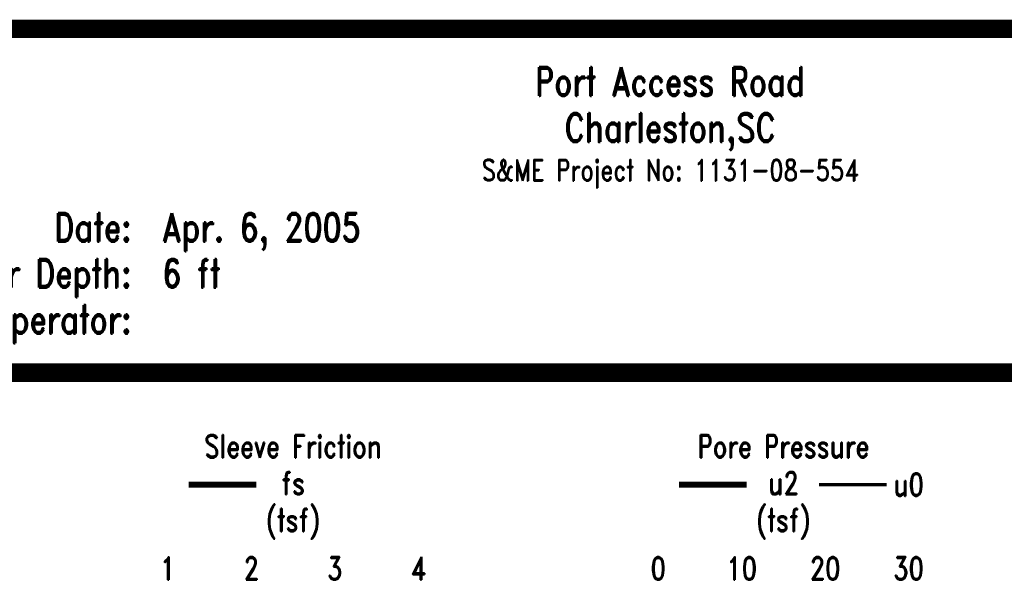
# Model space of a CAD drawing. Extents: x 0 to 10.2, y 0 to 7.6.
# Tile 5 of 8: x 1.8 to 5, y 5.8 to 7.6. Entities that reach past the tile are written whole.
import ezdxf
from ezdxf.enums import TextEntityAlignment as Align

# ---------------------------------------------------------------- set-up
doc = ezdxf.new("R2010")
doc.units = 0
doc.linetypes.add('Dash', pattern=[0.12, 0.08, -0.04])
doc.linetypes.add('Solid', pattern=[0])
doc.layers.get('0').update_dxf_attribs({"linetype": 'Solid'})
doc.styles.add('ROMAND', font='romand', dxfattribs={"height": 1})

msp = doc.modelspace()

# ---------------------------------------------------------------- linework, layer by layer
at = {"color": 7, "linetype": 'Solid'}
for points, const_width in [([(0, 0), (10.15, 0), (10.15, 7.625), (0, 7.625), (0, 0)], 0.015), ([(0, 0), (10.15, 0), (10.15, 7.625), (0, 7.625), (0, 0)], 0.015), ([(0, 0), (10.15, 0), (10.15, 7.625), (0, 7.625), (0, 0)], 0.015), ([(0, 0), (10.15, 0), (10.15, 7.625), (0, 7.625), (0, 0)], 0.015), ([(0, 0), (10.15, 0), (10.15, 7.625), (0, 7.625), (0, 0)], 0.015), ([(0, 0), (10.15, 0), (10.15, 7.625), (0, 7.625), (0, 0)], 0.015), ([(0, 0), (10.15, 0), (10.15, 7.625), (0, 7.625), (0, 0)], 0.015), ([(0, 0), (10.15, 0), (10.15, 7.625), (0, 7.625), (0, 0)], 0.015), ([(0, 0), (10.15, 0), (10.15, 7.625), (0, 7.625), (0, 0)], 0.015), ([(0, 0), (10.15, 0), (10.15, 7.625), (0, 7.625), (0, 0)], 0.015), ([(0, 0), (10.15, 0), (10.15, 7.625), (0, 7.625), (0, 0)], 0.015), ([(0, 0), (10.15, 0), (10.15, 7.625), (0, 7.625), (0, 0)], 0.015), ([(0, 0), (10.15, 0), (10.15, 7.625), (0, 7.625), (0, 0)], 0.015), ([(0, 0), (10.15, 0), (10.15, 7.625), (0, 7.625), (0, 0)], 0.015), ([(0, 0), (10.15, 0), (10.15, 7.625), (0, 7.625), (0, 0)], 0.015), ([(0, 0), (10.15, 0), (10.15, 7.625), (0, 7.625), (0, 0)], 0.015), ([(0, 0), (10.15, 0), (10.15, 7.625), (0, 7.625), (0, 0)], 0.015), ([(0, 0), (10.15, 0), (10.15, 7.625), (0, 7.625), (0, 0)], 0.015), ([(0, 0), (10.15, 0), (10.15, 7.625), (0, 7.625), (0, 0)], 0.015), ([(0, 0), (10.15, 0), (10.15, 7.625), (0, 7.625), (0, 0)], 0.015), ([(0, 0), (10.15, 0), (10.15, 7.625), (0, 7.625), (0, 0)], 0.015), ([(0, 0), (10.15, 0), (10.15, 7.625), (0, 7.625), (0, 0)], 0.015), ([(0.015, 7.62), (10.135, 7.62)], 0.03), ([(0.015, 7.59), (10.135, 7.59)], 0.03), ([(0.015, 6.5), (10.135, 6.5)], 0.03), ([(0.015, 6.47), (10.135, 6.47)], 0.03)]:
    msp.add_lwpolyline(points, dxfattribs=dict(at, const_width=const_width))
at = {"color": 96, "linetype": 'Solid', "const_width": 0.02}
msp.add_lwpolyline([(2.338, 6.12), (2.558, 6.12)], dxfattribs=at)
at = {"color": 132, "linetype": 'Solid', "const_width": 0.02}
msp.add_lwpolyline([(3.936, 6.12), (4.156, 6.12)], dxfattribs=at)
at = {"color": 132, "linetype": 'Dash', "const_width": 0.01}
msp.add_lwpolyline([(4.3919, 6.12), (4.6119, 6.12)], dxfattribs=at)

# ---------------------------------------------------------------- texts
at = {"color": 7, "style": 'ROMAND', "width": 0.78}
for s, height, p in [('Port Access Road', 0.093, (3.9068, 7.48)), ('Charleston,SC', 0.093, (3.9068, 7.33)), ('S&ME Project No: 1131-08-554', 0.06975, (3.9068, 7.18))]:
    msp.add_text(s, height=height, dxfattribs=at).set_placement(p, align=Align.TOP_CENTER)
for s, p in [('Date:', (2.1516, 7.005)), ('Estimated Water Depth:', (2.1516, 6.855)), ('Rig/Operator:', (2.1516, 6.705))]:
    msp.add_text(s, height=0.093, dxfattribs=at).set_placement(p, align=Align.TOP_RIGHT)
for s, p in [('Apr. 6, 2005', (2.2516, 7.005)), ('6 ft', (2.2516, 6.855))]:
    msp.add_text(s, height=0.093, dxfattribs=at).set_placement(p, align=Align.TOP_LEFT)
for s, p in [('Sleeve Friction', (2.678, 6.245)), ('Pore Pressure', (4.276, 6.245)), ('fs', (2.678, 6.125)), ('u2', (4.276, 6.125)), ('u0', (4.684, 6.12)), ('(tsf)', (2.678, 6.005)), ('(tsf)', (4.276, 6.005))]:
    msp.add_text(s, height=0.0744, dxfattribs=at).set_placement(p, align=Align.MIDDLE_CENTER)
for s, p in [('1', (2.27, 5.81)), ('2', (2.542, 5.81)), ('3', (2.814, 5.81)), ('4', (3.086, 5.81)), ('0', (3.868, 5.81)), ('0', (3.868, 5.81)), ('10', (4.14, 5.81)), ('10', (4.14, 5.81)), ('20', (4.412, 5.81)), ('20', (4.412, 5.81)), ('30', (4.684, 5.81)), ('30', (4.684, 5.81))]:
    msp.add_text(s, height=0.0744, dxfattribs=at).set_placement(p, align=Align.CENTER)

doc.saveas('drawing.dxf')
